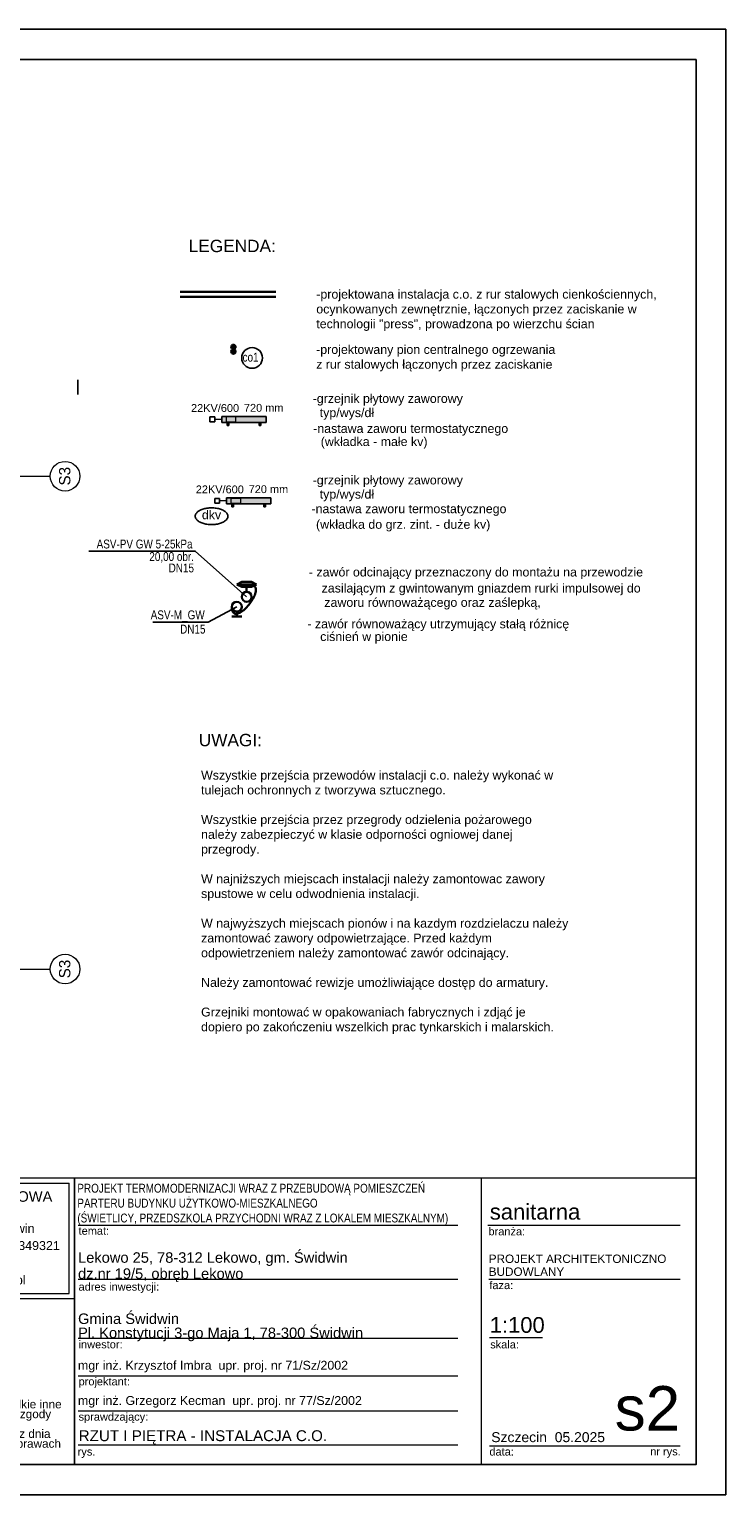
# Model space of a CAD drawing. Extents: x -440864 to -355682, y 13652 to 155872.
# Tile 85 of 179: x -412860 to -398737, y 46993 to 76693. Entities that reach past the tile are written whole.
import ezdxf
from ezdxf.lldxf.tags import DXFTag

# ---------------------------------------------------------------- set-up
doc = ezdxf.new("R2010")
doc.units = 0
doc.header["$MEASUREMENT"] = 0
doc.set_wipeout_variables(frame=1)
doc.linetypes.add('Dashed', pattern=[564.444447, 282.222223, -282.222223])
doc.layers.get('0').update_dxf_attribs({"color": 252})
for name, color, linetype in [('#opisy', 7, 'Continuous'), ('#podkład', 252, 'Continuous'), ('_TABELA', 7, 'Continuous'), ('Arch opisy', 252, 'Continuous'), ('IS_Armatura_pod³¹czeniowa_grz._dolnozas.', 7, 'SOLID'), ('IS_Armatura_Therm', 7, 'SOLID'), ('IS_Grafika', 7, 'SOLID'), ('IS_Grzejniki_Plan_rzut', 7, 'SOLID'), ('IS_Opisy_działek_Therm', 7, 'SOLID'), ('IS_Powrót', 5, 'DASH'), ('IS_Text_Armatury_Therm', 7, 'Continuous'), ('IS_Text_Odbiornikow_Therm', 7, 'Continuous'), ('IS_Zasilanie', 1, 'SOLID')]:
    doc.layers.add(name, color=color, linetype=linetype)
for name, color, linetype, lineweight in [('Arch opisy_Nr_Pióra__1', 252, 'Continuous', 25), ('Arch opisy_Nr_Pióra__21', 252, 'Continuous', 9), ('ARCH TABELA_Nr_Pióra__1', 252, 'Continuous', 25), ('ARCH TABELA_Nr_Pióra__21', 252, 'Continuous', 9), ('ARCH TABELA_Nr_Pióra__7', 252, 'Continuous', 13)]:
    doc.layers.add(name, color=color, linetype=linetype, lineweight=lineweight)
doc.styles.add('GENERATED_STYLE_5', font='txt')
doc.styles.add('GENERATED_STYLE_7', font='arial.ttf')
doc.styles.add('GENERATED_STYLE_8', font='arial.ttf')
doc.styles.add('GENERATED_STYLE_9', font='arial.ttf')
doc.styles.get("Standard").update_dxf_attribs({"font": 'arial.ttf', "width": 0.8, "bigfont": 'BIGFONT.SHX'})
tags = doc.linetypes.add('DASH', pattern=[15, 10, -5]).pattern_tags.tags
tags[6:7] = [DXFTag(74, 4), DXFTag(75, 0), DXFTag(340, '0'), DXFTag(46, 0.0), DXFTag(50, 0.0), DXFTag(44, 0.0), DXFTag(45, 0.0)]
tags[4:5] = [DXFTag(74, 4), DXFTag(75, 0), DXFTag(340, '0'), DXFTag(46, 0.0), DXFTag(50, 0.0), DXFTag(44, 0.0), DXFTag(45, 0.0)]
tags = doc.linetypes.add('SOLID', pattern=[10, 10, 0]).pattern_tags.tags
tags[6:7] = [DXFTag(74, 4), DXFTag(75, 0), DXFTag(340, '0'), DXFTag(46, 0.0), DXFTag(50, 0.0), DXFTag(44, 0.0), DXFTag(45, 0.0)]
tags[4:5] = [DXFTag(74, 4), DXFTag(75, 0), DXFTag(340, '0'), DXFTag(46, 0.0), DXFTag(50, 0.0), DXFTag(44, 0.0), DXFTag(45, 0.0)]

# ---------------------------------------------------------------- blocks, each defined once
blk = doc.blocks.new('Linia_134', base_point=(-414515, 58795))
at = {"layer": 'Arch opisy_Nr_Pióra__21', "linetype": 'Continuous'}
blk.add_line((-414515, 58795), (-412435, 58795), dxfattribs=at)
blk.add_circle((-412135, 58795), 300, dxfattribs=at)
blk = doc.blocks.new('Linia_136', base_point=(-414515, 68784))
at = {"layer": 'Arch opisy_Nr_Pióra__21', "linetype": 'Continuous'}
blk.add_line((-414515, 68784), (-412435, 68784), dxfattribs=at)
blk.add_circle((-412135, 68784), 300, dxfattribs=at)
blk = doc.blocks.new('piętro')
at = {"layer": 'Arch opisy_Nr_Pióra__1', "color": 252, "linetype": 'Continuous'}
blk.add_line((-411874, 63091), (-411874, 62791), dxfattribs=at)
at = {"layer": 'Arch opisy', "color": 252, "linetype": 'Continuous'}
for name, p in [('Linia_136', (-414515, 61135)), ('Linia_134', (-414515, 51147))]:
    blk.add_blockref(name, p, dxfattribs=at)
at = {"layer": 'Arch opisy_Nr_Pióra__1', "color": 252, "linetype": 'Continuous', "char_height": 230, "attachment_point": 2, "rotation": 90, "style": 'GENERATED_STYLE_5'}
for insert in [(-412257, 61135), (-412257, 51147)]:
    blk.add_mtext('{S3}', dxfattribs=dict(at, insert=insert))

msp = doc.modelspace()

# ---------------------------------------------------------------- hatches: boundary and pattern name
at = {"layer": 'IS_Grzejniki_Plan_rzut', "linetype": 'Continuous', "ltscale": 10}
for points in [[(-408955.8, 68723.3), (-408055.7, 68723.3), (-408055.7, 68848.3), (-408955.8, 68848.3)], [(-408859.6, 67074.2), (-407959.6, 67074.2), (-407959.6, 67199.2), (-408859.6, 67199.2)]]:
    msp.add_hatch(color=253, dxfattribs=at).paths.add_polyline_path(points)

# ---------------------------------------------------------------- linework, layer by layer
at = {"color": 0, "lineweight": 30}
for centre, radius in [((-408719.5, 70256.9), 44), ((-408719.5, 70162.9), 44), ((-408719.5, 70256.9), 14), ((-408719.5, 70162.9), 14)]:
    msp.add_circle(centre, radius, dxfattribs=at)
at = {"layer": 'IS_Armatura_pod³¹czeniowa_grz._dolnozas.', "color": 7, "linetype": 'Continuous', "lineweight": 20, "ltscale": 10}
for p, q in [((-408668.2, 68835.8), (-408868.3, 68835.8)), ((-408868.3, 68835.8), (-408868.3, 68735.8)), ((-408868.3, 68735.8), (-408668.2, 68735.8)), ((-408668.2, 68735.8), (-408668.2, 68835.8)), ((-408572.1, 67186.7), (-408772.1, 67186.7)), ((-408772.1, 67186.7), (-408772.1, 67086.7)), ((-408572.1, 67086.7), (-408572.1, 67186.7)), ((-408772.1, 67086.7), (-408572.1, 67086.7))]:
    msp.add_line(p, q, dxfattribs=at)
at = {"layer": 'IS_Armatura_Therm', "color": 7, "linetype": 'Dashed', "ltscale": 10}
for p, q in [((-409096.4, 68835.8), (-409196.4, 68835.8)), ((-409196.4, 68835.8), (-409196.4, 68735.8)), ((-409196.4, 68735.8), (-409096.4, 68735.8)), ((-409096.4, 68735.8), (-409096.4, 68835.8)), ((-409000.2, 67186.7), (-409100.2, 67186.7)), ((-409100.2, 67186.7), (-409100.2, 67086.7)), ((-409000.2, 67086.7), (-409000.2, 67186.7)), ((-409100.2, 67086.7), (-409000.2, 67086.7))]:
    msp.add_line(p, q, dxfattribs=at)
at = {"layer": 'IS_Armatura_Therm', "color": 7, "linetype": 'Continuous', "lineweight": 20, "ltscale": 10}
for p, q in [((-408955.8, 68785.8), (-409096.4, 68785.8)), ((-408859.6, 67136.7), (-409000.2, 67136.7))]:
    msp.add_line(p, q, dxfattribs=at)
at = {"layer": 'IS_Armatura_Therm', "lineweight": 30, "ltscale": 10}
for p, q in [((-408552.1, 65491.4), (-408652.1, 65441.4)), ((-408252.1, 65441.4), (-408652.1, 65441.4)), ((-408652.1, 65441.4), (-408552.1, 65391.4)), ((-408352.1, 65491.4), (-408552.1, 65491.4)), ((-408552.1, 65391.4), (-408352.1, 65391.4)), ((-408452.1, 65291.4), (-408452.1, 65391.4)), ((-408252.1, 65441.4), (-408352.1, 65491.4)), ((-408352.1, 65391.4), (-408252.1, 65441.4)), ((-408751.7, 64791.4), (-408551.7, 64791.4)), ((-408651.7, 64891.4), (-408651.7, 64791.4))]:
    msp.add_line(p, q, dxfattribs=at)
for centre in [(-408651.7, 64991.4), (-408452.1, 65191.4)]:
    msp.add_ellipse(centre, major_axis=(0, 100), ratio=1, dxfattribs=at)
msp.add_open_spline([(-408402.1, 65441.4), (-408370.1, 65441.4), (-408309.2, 65435.3), (-408257.4, 65359), (-408269.2, 65269.3), (-408307.5, 65174.3), (-408369.2, 65075.4), (-408444.5, 64983.3), (-408526.4, 64907), (-408603.7, 64856.8), (-408685.2, 64835.7), (-408751.1, 64897.1), (-408751.7, 64956.8), (-408751.7, 64991.4)], degree=3, knots=[0, 0, 0, 0, 47.8935991, 83.2968623, 125.0768668, 177.5593187, 237.2883621, 298.7395208, 355.9694344, 403.5402481, 438.7729746, 470.6456319, 522.5651287, 522.5651287, 522.5651287, 522.5651287], dxfattribs=at)
at = {"layer": 'IS_Grafika', "color": 7}
for points, knots in [([(-409163.1, 66993.9), (-409179.4, 66993.9), (-409211.4, 66992.7), (-409258.1, 66987.4), (-409302, 66979), (-409342.7, 66967.5), (-409379.6, 66953.4), (-409412.4, 66936.9), (-409440.5, 66918.1), (-409463.4, 66897.4), (-409480.6, 66874.8), (-409491.6, 66850.5), (-409494.1, 66833.3), (-409494.1, 66824.9)], [0, 0, 0, 0, 4.8947456, 9.5934587, 14.0703184, 18.2994055, 22.2566756, 25.9227217, 29.2869338, 32.354005, 35.1539298, 37.7555429, 40.278576, 40.278576, 40.278576, 40.278576]), ([(-408832.1, 66824.9), (-408832.1, 66833.3), (-408834.6, 66850.5), (-408845.6, 66874.8), (-408862.8, 66897.4), (-408885.7, 66918.1), (-408913.8, 66936.9), (-408946.6, 66953.4), (-408983.5, 66967.5), (-409024.2, 66979), (-409068.1, 66987.4), (-409114.8, 66992.7), (-409146.8, 66993.9), (-409163.1, 66993.9)], [0, 0, 0, 0, 2.5230331, 5.1246463, 7.9245711, 10.9916422, 14.3558544, 18.0219005, 21.9791706, 26.2082577, 30.6851174, 35.3838305, 40.278576, 40.278576, 40.278576, 40.278576]), ([(-409494.1, 66824.9), (-409494.1, 66816.5), (-409491.6, 66799.3), (-409480.6, 66775), (-409463.4, 66752.4), (-409440.5, 66731.6), (-409412.4, 66712.9), (-409379.6, 66696.3), (-409342.7, 66682.2), (-409302, 66670.8), (-409258.1, 66662.3), (-409211.4, 66657.1), (-409179.4, 66655.9), (-409163.1, 66655.9)], [0, 0, 0, 0, 2.5230331, 5.1246463, 7.9245711, 10.9916422, 14.3558544, 18.0219005, 21.9791706, 26.2082577, 30.6851174, 35.3838305, 40.278576, 40.278576, 40.278576, 40.278576]), ([(-409163.1, 66655.9), (-409146.8, 66655.9), (-409114.8, 66657.1), (-409068.1, 66662.3), (-409024.2, 66670.8), (-408983.5, 66682.2), (-408946.6, 66696.3), (-408913.8, 66712.9), (-408885.7, 66731.6), (-408862.8, 66752.4), (-408845.6, 66775), (-408834.6, 66799.3), (-408832.1, 66816.5), (-408832.1, 66824.9)], [0, 0, 0, 0, 4.8947456, 9.5934587, 14.0703184, 18.2994055, 22.2566756, 25.9227217, 29.2869338, 32.354005, 35.1539298, 37.7555429, 40.278576, 40.278576, 40.278576, 40.278576])]:
    msp.add_open_spline(points, degree=3, knots=knots, dxfattribs=at)
at = {"layer": 'IS_Grzejniki_Plan_rzut', "color": 7, "linetype": 'Continuous', "ltscale": 10}
for p, q in [((-408055.7, 68848.3), (-408955.8, 68848.3)), ((-408955.8, 68848.3), (-408955.8, 68723.3)), ((-408955.8, 68723.3), (-408055.7, 68723.3)), ((-408846.4, 68723.3), (-408846.4, 68660.8)), ((-408846.4, 68660.8), (-408815.1, 68660.8)), ((-408815.1, 68660.8), (-408815.1, 68723.3)), ((-408196.3, 68660.8), (-408196.3, 68723.3)), ((-408165.1, 68660.8), (-408196.3, 68660.8)), ((-408165.1, 68723.3), (-408165.1, 68660.8)), ((-408055.7, 68723.3), (-408055.7, 68848.3)), ((-407959.6, 67199.2), (-408859.6, 67199.2)), ((-408859.6, 67199.2), (-408859.6, 67074.2)), ((-407959.6, 67074.2), (-407959.6, 67199.2)), ((-408859.6, 67074.2), (-407959.6, 67074.2)), ((-408750.2, 67074.2), (-408750.2, 67011.7)), ((-408750.2, 67011.7), (-408719, 67011.7)), ((-408719, 67011.7), (-408719, 67074.2)), ((-408100.2, 67011.7), (-408100.2, 67074.2)), ((-408068.9, 67011.7), (-408100.2, 67011.7)), ((-408068.9, 67074.2), (-408068.9, 67011.7))]:
    msp.add_line(p, q, dxfattribs=at)
at = {"layer": 'IS_Opisy_działek_Therm', "ltscale": 10}
for points in [[(-408452.1, 65191.4), (-409494.2, 66118.7), (-411654.2, 66118.7)], [(-408651.7, 64991.4), (-409232.5, 64679.6), (-410352.5, 64679.6)]]:
    msp.add_lwpolyline(points, dxfattribs=at)
at = {"layer": 'IS_Powrót', "color": 5, "lineweight": 30, "ltscale": 25}
msp.add_line((-407861.7, 71269.2), (-409800, 71269.2), dxfattribs=at)
at = {"layer": 'IS_Text_Armatury_Therm', "linetype": 'SOLID', "ltscale": 10}
msp.add_circle((-408341.8, 70032.1), 210, dxfattribs=at)
at = {"layer": 'IS_Zasilanie', "lineweight": 30, "ltscale": 30}
msp.add_line((-407861.7, 71369.2), (-409800, 71369.2), dxfattribs=at)

# ---------------------------------------------------------------- block references
at = {"layer": '#podkład', "color": 3, "lineweight": 50}
msp.add_blockref('piętro', (0, 6500), dxfattribs=at)

# ---------------------------------------------------------------- texts
at = {"layer": '#opisy', "lineweight": -3}
for s, p in [('LEGENDA:', (-409626.4, 72177.4)), ('UWAGI:', (-409423.1, 62163.1))]:
    msp.add_text(s, height=250, dxfattribs=at).set_placement(p)
at = {"layer": '#opisy', "lineweight": -3, "insert": (-409376.4, 61666.3), "char_height": 210, "width": 7442.246, "attachment_point": 1}
msp.add_mtext('{\\fArial|b0|i0|c238;\\H0.8571428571x;\\W1;Wszystkie przejścia przewodów instalacji c.o. należy wykonać w tulejach ochronnych z tworzywa sztucznego.\\P\\PWszystkie przejścia przez przegrody odzielenia pożarowego należy zabezpieczyć w klasie odporności ogniowej danej przegrody. \\P\\PW najniższych miejscach instalacji należy zamontowac zawory spustowe w celu odwodnienia instalacji.\\P\\PW najwyższych miejscach pionów i na kazdym rozdzielaczu należy zamontować zawory odpowietrzające. Przed każdym odpowietrzeniem należy zamontować zawór odcinający.\\P\\PNależy zamontować rewizje umożliwiające dostęp do armatury.\\P\\PGrzejniki montować w opakowaniach fabrycznych i zdjąć je dopiero po zakończeniu wszelkich prac tynkarskich i malarskich.\\P}\\H0.9999555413x;\\P', dxfattribs=at)
at = {"color": 0, "lineweight": 50}
for s, p in [('-grzejnik płytowy zaworowy', (-407112.8, 69120.8)), ('typ/wys/dł', (-406970.7, 68833.5)), ('-nastawa zaworu termostatycznego', (-407102.6, 68512.7)), ('(wkładka - małe kv)', (-406949.6, 68247.7)), ('-grzejnik płytowy zaworowy', (-407112.8, 67468.8)), ('typ/wys/dł', (-406970.7, 67181.4)), ('-nastawa zaworu termostatycznego', (-407137.8, 66885.7)), (' (wkładka do grz. zint. - duże kv)', (-407115.1, 66570)), ('- zawór odcinający przeznaczony do montażu na przewodzie', (-407190.6, 65603.1)), (' zasilającym z gwintowanym gniazdem rurki impulsowej do ', (-407001.3, 65277.9)), ('zaworu równoważącego oraz zaślepką,', (-406876.9, 64987.9)), ('- zawór równoważący utrzymujący stałą różnicę ', (-407220.5, 64553.1)), ('ciśnień w pionie', (-406961.1, 64295.8))]:
    msp.add_text(s, height=180, dxfattribs=at).set_placement(p)
at = {"color": 0, "lineweight": 50, "char_height": 180, "attachment_point": 1}
for s, insert, width in [('\\pxi-3,l4t4;\\fArial|b0|i0;\\W1;^I-projektowana instalacja c.o. z rur stalowych cienko\\fArial|b0|i0|c238;ściennych, ocynkowanych zewnętrznie, łączonych przez zaciskanie w technologii "press", prowadzona po wierzchu ścian', (-407760, 71414.5), 7705.125), ('{\\Fromans.shx|c238; }\\P\\fArial|b0|i0|c238;\\W1;-projektowany pion centralnego ogrzewania\\Pz rur stalowych łączonych przez zaciskanie ', (-407042.8, 70594.4), 8017.656)]:
    msp.add_mtext(s, dxfattribs=dict(at, insert=insert, width=width))
at = {"layer": 'IS_Grafika', "color": 7, "lineweight": 40}
msp.add_text('dkv', height=180, dxfattribs=at).set_placement((-409360.1, 66763.3))
at = {"layer": 'IS_Text_Armatury_Therm', "linetype": 'SOLID', "ltscale": 10, "char_height": 180}
for s, insert, attachment_point in [('\\fArial|b0|i0;co1', (-408210.2, 69955.4), 9), ('\\fArial|b0|i0;ASV-PV GW 5-25kPa', (-409549.3, 66168.7), 9), ('\\fArial|b0|i0;20,00 obr.', (-409519.9, 65883.4), 9), ('\\fArial|b0|i0;DN15  ', (-409519.9, 65683.4), 9), ('\\fArial|b0|i0;ASV-M_GW', (-410397.7, 64683.6), 7), ('\\fArial|b0|i0;DN15  ', (-409801.1, 64443.3), 7)]:
    msp.add_mtext(s, dxfattribs=dict(at, insert=insert, attachment_point=attachment_point))
at = {"layer": 'IS_Text_Odbiornikow_Therm', "color": 7, "lineweight": 40}
for s, p in [('22KV/600', (-409579.9, 68938.1)), ('720 mm', (-408507.2, 68942)), ('22KV/600', (-409483.7, 67289)), ('720 mm', (-408411, 67292.9))]:
    msp.add_text(s, height=158.83, dxfattribs=at).set_placement(p)

# ---------------------------------------------------------------- next in the draw order: wipeouts: each hides what was drawn before it
at = {"color": 3, "lineweight": 50}
msp.add_wipeout([(-416836.9, 53414.3), (-399336.9, 53414.3), (-399336.9, 47603.2), (-416836.9, 47603.2)], dxfattribs=at)

# ---------------------------------------------------------------- next in the draw order: linework, layer by layer
at = {"layer": '_TABELA', "color": 7}
msp.add_lwpolyline([(-440736.9, 76693.2), (-398736.9, 76693.2), (-440736.9, 76693.2), (-440736.9, 46993.2), (-398736.9, 46993.2), (-398736.9, 76693.2)], dxfattribs=at)
msp.add_lwpolyline([(-399336.9, 76083.2), (-438236.9, 76083.2), (-438236.9, 47603.2), (-399336.9, 47603.2)], close=True, dxfattribs=at)
at = {"layer": 'ARCH TABELA_Nr_Pióra__21', "color": 0, "linetype": 'Continuous'}
for p, q in [((-416836.9, 53414.3), (-411943.3, 53414.3)), ((-416836.9, 53414.3), (-399336.9, 53414.3)), ((-416730.5, 53308), (-412049.7, 53308)), ((-412049.7, 51073.9), (-412049.7, 53308)), ((-411943.3, 53414.3), (-411943.3, 47603.2)), ((-411943.3, 50967.5), (-411943.3, 53414.3)), ((-403698.6, 53414.3), (-403698.6, 47603.2)), ((-399336.9, 53414.3), (-399336.9, 47603.2)), ((-411943.3, 47603.2), (-411943.3, 53014.3)), ((-411871.1, 52458), (-404171.3, 52458)), ((-403559.3, 52458), (-399660, 52458)), ((-411871.1, 51364.3), (-404171.3, 51364.3)), ((-403541.9, 51364.3), (-399660, 51364.3)), ((-416836.9, 50967.5), (-411943.3, 50967.5)), ((-416730.5, 51073.9), (-412049.7, 51073.9)), ((-411871.1, 50164.3), (-404171.3, 50164.3)), ((-403530, 50181.7), (-402450.4, 50181.7)), ((-411871.1, 49404.3), (-404171.3, 49404.3)), ((-411871.1, 48690), (-404171.3, 48690)), ((-411871.1, 48003.2), (-404171.3, 48003.2)), ((-403530, 47985.6), (-401248.3, 47985.6)), ((-401248.3, 47985.6), (-399660, 47985.6)), ((-416836.9, 47603.2), (-411943.3, 47603.2)), ((-399336.9, 47603.2), (-411943.3, 47603.2))]:
    msp.add_line(p, q, dxfattribs=at)

# ---------------------------------------------------------------- next in the draw order: texts
at = {"layer": 'ARCH TABELA_Nr_Pióra__1', "color": 0, "linetype": 'Continuous', "insert": (-411885.2, 52456.8), "char_height": 180, "width": 12247.061, "attachment_point": 7, "line_spacing_factor": 1.005757, "style": 'GENERATED_STYLE_5'}
msp.add_mtext('\\pt22543.1;\\fArial|b0|i0|c238;\\W0.8;PROJEKT TERMOMODERNIZACJI WRAZ Z PRZEBUDOWĄ POMIESZCZEŃ \\PPARTERU BUDYNKU UŻYTKOWO-MIESZKALNEGO\\P(ŚWIETLICY, PRZEDSZKOLA PRZYCHODNI WRAZ Z LOKALEM MIESZKALNYM)', dxfattribs=at)
at = {"layer": 'ARCH TABELA_Nr_Pióra__1', "color": 0, "linetype": 'Continuous', "insert": (-411857.3, 48298.6), "char_height": 220, "width": 9967.004, "attachment_point": 1, "style": 'GENERATED_STYLE_9'}
msp.add_mtext('RZUT I PIĘTRA - INSTALACJA C.O.', dxfattribs=at)
at = {"layer": 'ARCH TABELA_Nr_Pióra__21', "color": 0, "linetype": 'Continuous', "insert": (-411871.1, 50103.1), "char_height": 212.766, "attachment_point": 7, "line_spacing_factor": 0.807442, "style": 'GENERATED_STYLE_7'}
msp.add_mtext('{Gmina Świdwin\\PPl. Konstytucji 3-go Maja 1, 78-300 Świdwin}', dxfattribs=at)
at = {"layer": 'ARCH TABELA_Nr_Pióra__7', "color": 0, "linetype": 'Continuous'}
for s, insert, char_height, attachment_point, line_spacing_factor, style in [('{PRACOWNIA PROJEKTOWA\\P\\LBartosz Balejko}', (-414390.1, 53143), 212.766, 2, 0.926719, 'GENERATED_STYLE_8'), ('{Lekowo 25, 78-312 Lekowo, gm. Świdwin\\Pdz.nr 19/5, obręb Lekowo}', (-411871.1, 51303.1), 212.766, 7, 0.918867, 'GENERATED_STYLE_7'), ('{PROJEKT ARCHITEKTONICZNO\\PBUDOWLANY}', (-403541.9, 51859.8), 170, 1, 0.923713, 'GENERATED_STYLE_7')]:
    msp.add_mtext(s, dxfattribs=dict(at, insert=insert, char_height=char_height, attachment_point=attachment_point, line_spacing_factor=line_spacing_factor, style=style))
at = {"layer": 'ARCH TABELA_Nr_Pióra__7', "color": 0, "linetype": 'Continuous', "attachment_point": 1, "style": 'GENERATED_STYLE_7'}
for s, insert, char_height, width in [('sanitarna', (-403520.6, 52887.6), 319.16, 3639.4), ('mgr inż. Krzysztof Imbra  \\fArial|b0|i0|c238;upr. proj. nr 71/Sz/2002', (-411873.3, 49706.2), 180, 6421.968), ('mgr inż. Grzegorz Kecman  \\fArial|b0|i0|c238;upr. proj. nr 77/Sz/2002', (-411873.3, 48991.9), 180, 6421.968)]:
    msp.add_mtext(s, dxfattribs=dict(at, insert=insert, char_height=char_height, width=width))
at = {"layer": 'ARCH TABELA_Nr_Pióra__7', "color": 0, "linetype": 'Continuous', "style": 'GENERATED_STYLE_7'}
for s, insert, char_height, width, attachment_point, line_spacing_factor in [('{ul.Różana 6, 78-300 Świdwin\\PNIP 672-168-25-82 Regon 331349321\\Ptel.: +48 501 059 462\\Pmail: bartekbalejko@o2.pl}', (-414390.1, 52481.1), 180.852, 4680.851, 2, 1.156383), ('{UWAGA:\\PKopiowanie, publikacje oraz wszelkie inne formy wykorzystania projektu bez zgody autorów będą naruszeniem przepisówwynikających z Ustawy z dnia 4.02.1994 r. o prawie autorskim i prawach pokrewnych.}', (-416631.8, 49112.9), 170.2128, 4483.408, 1, 0.703415)]:
    msp.add_mtext(s, dxfattribs=dict(at, insert=insert, char_height=char_height, width=width, attachment_point=attachment_point, line_spacing_factor=line_spacing_factor))
for s, insert, char_height, attachment_point in [('{temat:}', (-411860.4, 52421.5), 159.58, 1), ('{branża:}', (-403547.5, 52409.2), 159.58, 1), ('{adres inwestycji:}', (-411860.4, 51288.2), 159.58, 1), ('{faza:}', (-403530, 51319.3), 159.58, 1), ('1:100', (-403522.7, 50592.9), 319.16, 1), ('{inwestor:}', (-411860.4, 50119.3), 159.58, 1), ('{skala:}', (-403512.4, 50117.4), 159.58, 1), ('{projektant:}', (-411860.4, 49367.9), 159.58, 1), ('s2', (-399660, 49194.1), 900, 3), ('sprawdzający:', (-411860.4, 48653.5), 159.58, 1), ('{Szczecin  05.2025}', (-403491.4, 48260.5), 202.128, 1), ('{rys.}', (-411878.3, 47946), 159.58, 1), ('{data:}', (-403528.7, 47946), 159.58, 1), ('{nr rys.}', (-400267.9, 47949.1), 159.58, 1)]:
    msp.add_mtext(s, dxfattribs=dict(at, insert=insert, char_height=char_height, attachment_point=attachment_point))

doc.saveas('drawing.dxf')
